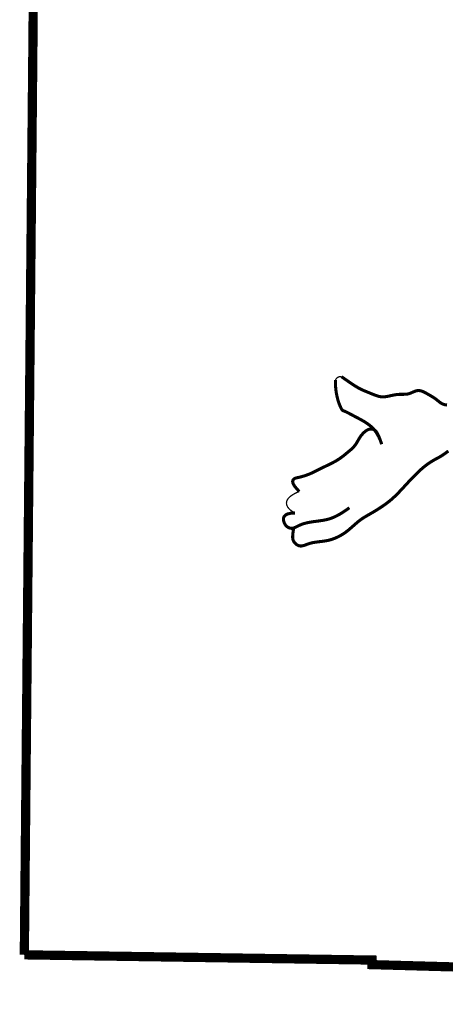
# Model space of a CAD drawing. Header units: feet. Extents: x 0 to 8.5, y 0 to 11.
# Tile 3 of 150: x 6.513 to 6.831, y 1.388 to 2.125. Entities that reach past the tile are written whole.
import ezdxf

# ---------------------------------------------------------------- set-up
doc = ezdxf.new("R2010")
doc.units = ezdxf.units.FT
doc.header["$MEASUREMENT"] = 0
doc.layers.add('BELMONT-BORDER', color=5, linetype='CONTINUOUS')
doc.layers.add('FACE', color=160, linetype='CONTINUOUS')

msp = doc.modelspace()

# ---------------------------------------------------------------- linework, layer by layer
at = {"layer": 'BELMONT-BORDER', "color": 5, "const_width": 0.00691}
for points in [[(6.51633, 1.42511), (6.52513, 2.36053), (6.79247, 2.36308), (6.79259, 2.35306), (7.60785, 2.33015), (7.60792, 2.34436), (7.75831, 2.34138)], [(6.51633, 1.42511), (6.7765, 1.4212), (6.7764, 1.41777), (7.03539, 1.41055), (7.03521, 1.40542), (7.49684, 1.39151)]]:
    msp.add_lwpolyline(points, dxfattribs=at)
at = {"layer": 'FACE', "color": 5}
for points, const_width in [([(6.74906, 1.85568), (6.74933, 1.85612), (6.74959, 1.85649), (6.74985, 1.85681), (6.75011, 1.85706), (6.75036, 1.85727), (6.75061, 1.85745), (6.75085, 1.8576), (6.75107, 1.85772), (6.75129, 1.85784), (6.7515, 1.85794), (6.75173, 1.85802), (6.75199, 1.85809), (6.75229, 1.85814), (6.75265, 1.85816), (6.75308, 1.85816), (6.7536, 1.85814)], 0.000969), ([(6.7536, 1.85814), (6.75577, 1.85662), (6.75822, 1.85492), (6.76027, 1.85351), (6.76198, 1.85236), (6.76343, 1.85141), (6.76469, 1.85062), (6.76585, 1.84994), (6.76695, 1.84933), (6.76802, 1.84879), (6.76907, 1.84829), (6.7701, 1.84783), (6.77112, 1.84739), (6.77213, 1.84697), (6.77315, 1.84656), (6.77417, 1.84614), (6.77521, 1.84571), (6.77626, 1.84528), (6.7773, 1.84485), (6.77834, 1.84445), (6.77936, 1.84407), (6.78036, 1.84374), (6.78133, 1.84346), (6.78226, 1.84324), (6.78315, 1.84309), (6.784, 1.84302), (6.78483, 1.843), (6.78563, 1.84304), (6.78644, 1.84312), (6.78724, 1.84324), (6.78805, 1.84339), (6.78889, 1.84356), (6.78975, 1.84375), (6.79064, 1.84395), (6.79155, 1.84415), (6.79248, 1.84433), (6.79343, 1.84451), (6.79439, 1.84466), (6.79535, 1.84478), (6.79632, 1.84486), (6.79729, 1.8449), (6.79826, 1.84492), (6.79923, 1.84492), (6.80018, 1.84493), (6.80113, 1.84495), (6.80208, 1.84502), (6.80301, 1.84515), (6.80392, 1.84535), (6.80482, 1.84564), (6.80571, 1.84598), (6.80659, 1.84636), (6.80747, 1.84674), (6.80834, 1.8471), (6.80921, 1.84741), (6.81008, 1.84763), (6.81095, 1.84774), (6.81183, 1.84772), (6.81272, 1.84757), (6.81361, 1.84733), (6.8145, 1.84699), (6.81538, 1.8466), (6.81626, 1.84615), (6.81713, 1.84568), (6.81798, 1.84519), (6.81882, 1.84471), (6.81965, 1.84424), (6.82045, 1.84377), (6.82123, 1.8433), (6.82198, 1.84284), (6.8227, 1.84237), (6.8234, 1.84191), (6.82405, 1.84144), (6.82467, 1.84097), (6.82526, 1.8405), (6.82582, 1.84004), (6.82637, 1.8396), (6.8269, 1.83918), (6.82743, 1.83878), (6.82796, 1.83841), (6.8285, 1.83809), (6.82905, 1.83781), (6.82962, 1.83757), (6.8302, 1.83737), (6.83078, 1.8372), (6.83138, 1.83707), (6.83198, 1.83696), (6.83258, 1.83687)], 0.0023), ([(6.78373, 1.80751), (6.78262, 1.81054), (6.78147, 1.81312), (6.78028, 1.81531), (6.77907, 1.81716), (6.77784, 1.81871), (6.7766, 1.82002), (6.77535, 1.82115), (6.77411, 1.82214), (6.77287, 1.82303), (6.77163, 1.82386), (6.77041, 1.82463), (6.76918, 1.82535), (6.76796, 1.82603), (6.76675, 1.82668), (6.76553, 1.82732), (6.76432, 1.82796), (6.7631, 1.8286), (6.76191, 1.82924), (6.76075, 1.82985), (6.75965, 1.83044), (6.75862, 1.83098), (6.75768, 1.83146), (6.75685, 1.83186), (6.75615, 1.83218), (6.75559, 1.8324), (6.75516, 1.83256), (6.75481, 1.83269), (6.75453, 1.83282), (6.7543, 1.833), (6.75407, 1.83324), (6.75383, 1.8336), (6.75355, 1.8341), (6.75321, 1.83477), (6.75282, 1.83561), (6.75238, 1.83661), (6.75193, 1.83777), (6.75147, 1.83908), (6.75101, 1.84052), (6.75057, 1.8421), (6.75017, 1.8438), (6.74982, 1.84561), (6.74953, 1.84754), (6.7493, 1.84957), (6.74915, 1.85169), (6.74906, 1.85392), (6.74906, 1.85568)], 0.0023), ([(6.78373, 1.80751), (6.78271, 1.81045), (6.7818, 1.81279), (6.78099, 1.81461), (6.78026, 1.81596), (6.7796, 1.81695), (6.77899, 1.81764), (6.7784, 1.8181), (6.77783, 1.81842), (6.77725, 1.81866), (6.77666, 1.81882), (6.77606, 1.81892), (6.77545, 1.81893), (6.77483, 1.81887), (6.7742, 1.81872), (6.77356, 1.81849), (6.7729, 1.81817), (6.77222, 1.81777), (6.77154, 1.81728), (6.77086, 1.81671), (6.77019, 1.81609), (6.76953, 1.81541), (6.7689, 1.81469), (6.76829, 1.81394), (6.76773, 1.81316), (6.7672, 1.81236), (6.76671, 1.81156), (6.76624, 1.81075), (6.76579, 1.80994), (6.76533, 1.80915), (6.76486, 1.80836), (6.76437, 1.80759), (6.76385, 1.80685), (6.76328, 1.80614), (6.76267, 1.80545), (6.76203, 1.80479), (6.76136, 1.80414), (6.76067, 1.80351), (6.75996, 1.80289), (6.75924, 1.80228), (6.75852, 1.80168), (6.75779, 1.80107), (6.75706, 1.80046), (6.75633, 1.79986), (6.75559, 1.79927), (6.75484, 1.79868), (6.75409, 1.7981), (6.75332, 1.79754), (6.75254, 1.79698), (6.75174, 1.79644), (6.75093, 1.79592), (6.7501, 1.7954), (6.74924, 1.7949), (6.74837, 1.7944), (6.74747, 1.79391), (6.74654, 1.79342), (6.74559, 1.79294), (6.7446, 1.79245), (6.7436, 1.79197), (6.74258, 1.79148), (6.74155, 1.791), (6.74052, 1.79051), (6.7395, 1.79002), (6.73849, 1.78954), (6.73751, 1.78905), (6.73655, 1.78857), (6.73561, 1.78808), (6.73469, 1.78761), (6.73377, 1.78713), (6.73284, 1.78666), (6.73189, 1.78621), (6.73092, 1.78576), (6.72991, 1.78533), (6.72886, 1.78491), (6.72778, 1.78452), (6.7267, 1.78414), (6.72563, 1.78379), (6.72458, 1.78347), (6.72359, 1.78319), (6.72267, 1.78294), (6.72183, 1.78274), (6.72109, 1.78258), (6.72045, 1.78244), (6.71988, 1.78232), (6.71938, 1.78219), (6.71894, 1.78204), (6.71853, 1.78185), (6.71815, 1.7816), (6.71779, 1.78128), (6.71744, 1.78087), (6.71717, 1.78032), (6.71707, 1.77961), (6.71722, 1.77868), (6.71771, 1.77752), (6.71861, 1.77606), (6.72002, 1.77429), (6.72201, 1.77215)], 0.0023), ([(6.71781, 1.74442), (6.71749, 1.74241), (6.71726, 1.74072), (6.71713, 1.73931), (6.71708, 1.73814), (6.71713, 1.73715), (6.71727, 1.7363), (6.71749, 1.73556), (6.71781, 1.73488), (6.71822, 1.73423), (6.71871, 1.7336), (6.71927, 1.73302), (6.7199, 1.7325), (6.72057, 1.73205), (6.72129, 1.7317), (6.72205, 1.73145), (6.72283, 1.73133), (6.72362, 1.73133), (6.72444, 1.73145), (6.72528, 1.73166), (6.72614, 1.73194), (6.72703, 1.73226), (6.72796, 1.7326), (6.72893, 1.73295), (6.72994, 1.73327), (6.73099, 1.73355), (6.73208, 1.7338), (6.73318, 1.734), (6.7343, 1.73418), (6.73542, 1.73434), (6.73653, 1.73448), (6.73762, 1.73461), (6.73867, 1.73473), (6.73968, 1.73486), (6.74066, 1.73499), (6.74161, 1.73513), (6.74257, 1.7353), (6.74353, 1.7355), (6.74451, 1.73574), (6.74553, 1.73602), (6.74659, 1.73635), (6.74771, 1.73675), (6.74888, 1.73721), (6.7501, 1.73774), (6.75136, 1.73834), (6.75264, 1.73901), (6.75395, 1.73977), (6.75528, 1.74061), (6.75661, 1.74153), (6.75794, 1.74254), (6.75927, 1.74362), (6.76058, 1.74474), (6.76188, 1.74588), (6.76316, 1.74701), (6.7644, 1.74811), (6.76562, 1.74915), (6.76679, 1.75011), (6.76792, 1.75097), (6.76903, 1.75175), (6.77013, 1.75247), (6.77125, 1.75316), (6.77241, 1.75384), (6.77363, 1.75454), (6.77493, 1.75529), (6.77633, 1.75609), (6.77784, 1.75699), (6.77944, 1.75796), (6.78112, 1.75901), (6.78283, 1.76012), (6.78456, 1.76128), (6.78628, 1.76249), (6.78796, 1.76373), (6.78958, 1.76499), (6.79111, 1.76628), (6.79257, 1.76758), (6.79397, 1.7689), (6.79533, 1.77025), (6.79667, 1.77163), (6.79801, 1.77305), (6.79935, 1.7745), (6.80073, 1.77599), (6.80214, 1.77753), (6.80359, 1.77909), (6.80506, 1.78066), (6.80654, 1.78222), (6.80803, 1.78375), (6.8095, 1.78523), (6.81095, 1.78664), (6.81236, 1.78796), (6.81373, 1.78918), (6.81506, 1.79031), (6.81634, 1.79133), (6.81757, 1.79227), (6.81876, 1.79312), (6.81991, 1.7939), (6.821, 1.79461), (6.82206, 1.79524), (6.82307, 1.79582), (6.82404, 1.79636), (6.825, 1.79688), (6.82595, 1.79739), (6.8269, 1.79791), (6.82786, 1.79848), (6.82886, 1.79909), (6.8299, 1.79977), (6.83099, 1.80055), (6.8322, 1.80143), (6.83357, 1.80242)], 0.0023), ([(6.72201, 1.77215), (6.7196, 1.77108), (6.71759, 1.77001), (6.71594, 1.76893), (6.71464, 1.76784), (6.71366, 1.76676), (6.71298, 1.76568), (6.71259, 1.7646), (6.71245, 1.76354), (6.71255, 1.76248), (6.71287, 1.76145), (6.71341, 1.76044), (6.71414, 1.75946), (6.71505, 1.75853), (6.71614, 1.75765), (6.71738, 1.75682), (6.71877, 1.75606)], 0.000969), ([(6.71877, 1.75606), (6.71566, 1.75586), (6.71336, 1.75532), (6.71177, 1.75452), (6.71079, 1.75353), (6.71029, 1.75241), (6.71017, 1.75124), (6.71034, 1.75008), (6.71066, 1.74902), (6.71107, 1.7481), (6.71151, 1.74732), (6.712, 1.74668), (6.71251, 1.74615), (6.71303, 1.74572), (6.71356, 1.74538), (6.71407, 1.74511), (6.71457, 1.7449), (6.71504, 1.74475), (6.71549, 1.74463), (6.71593, 1.74456), (6.71635, 1.74454), (6.71678, 1.74456), (6.71721, 1.74463), (6.71766, 1.74475), (6.71813, 1.74491), (6.71863, 1.74511), (6.71916, 1.74535), (6.71972, 1.74562), (6.72031, 1.74592), (6.72093, 1.74623), (6.72158, 1.74654), (6.72227, 1.74686), (6.72298, 1.74717), (6.72372, 1.74747), (6.7245, 1.74775), (6.72531, 1.74801), (6.72615, 1.74827), (6.72703, 1.7485), (6.72796, 1.74872), (6.72892, 1.74893), (6.72993, 1.74912), (6.73098, 1.74929), (6.73207, 1.74946), (6.73319, 1.74961), (6.73433, 1.74977), (6.73549, 1.74992), (6.73666, 1.75007), (6.73782, 1.75024), (6.73898, 1.75041), (6.74013, 1.75061), (6.74127, 1.75082), (6.7424, 1.75107), (6.74355, 1.75136), (6.74471, 1.75169), (6.74589, 1.75209), (6.74711, 1.75255), (6.74836, 1.75309), (6.74965, 1.7537), (6.75099, 1.7544), (6.75236, 1.75517), (6.75375, 1.75601), (6.75517, 1.75691), (6.75661, 1.75788), (6.75806, 1.7589), (6.75951, 1.75996)], 0.0023)]:
    msp.add_lwpolyline(points, dxfattribs=dict(at, const_width=const_width))

doc.saveas('drawing.dxf')
